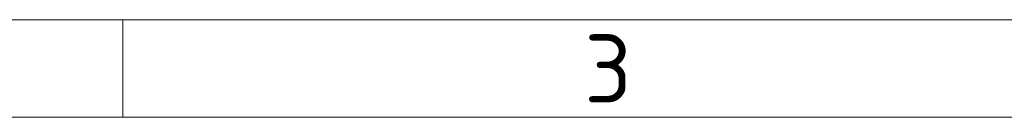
# Model space of a CAD drawing. Header units: millimetres. Extents: x 2 to 208, y 2 to 146.
# Tile 12 of 14: x 52.34 to 77.71, y 143.5 to 146. Entities that reach past the tile are written whole.
import ezdxf

# ---------------------------------------------------------------- set-up
doc = ezdxf.new("R2010")
doc.units = ezdxf.units.MM
doc.header["$LTSCALE"] = 0.5
doc.layers.add('Rahmen (ISO)', color=7, linetype='Continuous', lineweight=70)
doc.styles.add('Bezeichnungstext (ISO)', font='isocpeur.ttf')

# ---------------------------------------------------------------- blocks, each defined once
blk = doc.blocks.new('Ränder Basler-A3')
at = {"layer": 'Rahmen (ISO)', "color": 7, "lineweight": 18}
blk.add_line((5, 292), (415, 292), dxfattribs=at)
at = {"layer": 'Rahmen (ISO)', "color": 7, "linetype": 'Continuous', "lineweight": 18}
blk.add_line((110, 292), (110, 287), dxfattribs=at)
at = {"layer": 'Rahmen (ISO)', "lineweight": 18}
for p, q in [((60, 287), (110, 287)), ((110, 287), (160, 287))]:
    blk.add_line(p, q, dxfattribs=at)
at = {"layer": 'Rahmen (ISO)', "insert": (135, 289.5), "char_height": 3.5, "attachment_point": 5, "style": 'Bezeichnungstext (ISO)'}
blk.add_mtext('\\fISOCPEUR|b0|i0;\\H3.5000;3', dxfattribs=at)

msp = doc.modelspace()

# ---------------------------------------------------------------- block references
at = {"xscale": 0.5, "yscale": 0.5, "zscale": 0.5}
msp.add_blockref('Ränder Basler-A3', (0, 0), dxfattribs=at)

doc.saveas('drawing.dxf')
